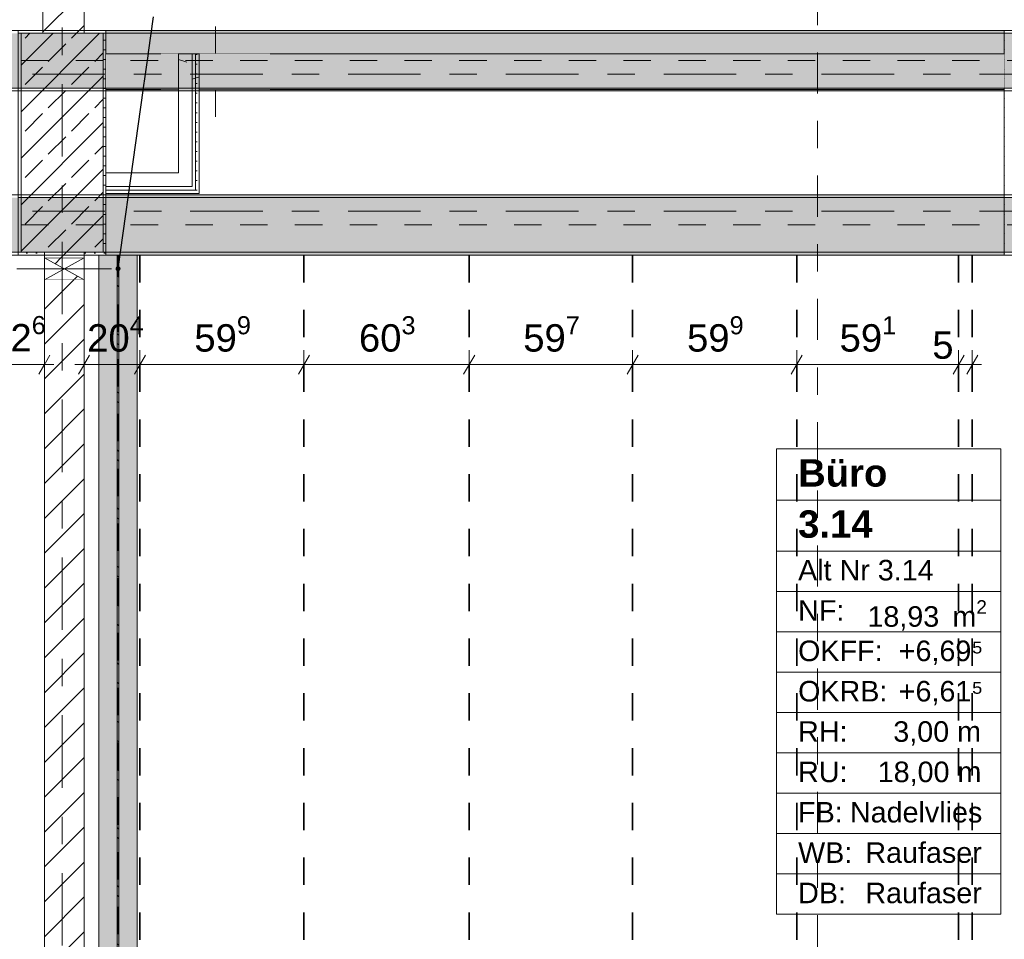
# Model space of a CAD drawing. Header units: metres. Extents: x -3.6 to 84.5, y -11 to 16.8.
# Tile 39 of 124: x 7.6 to 11.2, y 2.7 to 6. Entities that reach past the tile are written whole.
import ezdxf

# ---------------------------------------------------------------- set-up
doc = ezdxf.new("R2010")
doc.units = ezdxf.units.M
doc.header["$MEASUREMENT"] = 0
for name, pattern in [('Achse', [0.2, 0.1, -0.05, 0, -0.05]), ('Schnittlinie', [0.3, 0.15, -0.075, 0, -0.075]), ('Strichlinie doppelt', [0.546806, 0.264583, -0.105833, 0.070556, -0.105833]), ('Strichlinie eng', [0.115, 0.075, -0.04]), ('Wipeout_Contour', [1, 0, -1])]:
    doc.linetypes.add(name, pattern=pattern)
for name, color, linetype in [('155 - Bemaßung_ Beschriftung.Ausbau - Deckenelemente', 7, 'Continuous'), ('201a - Marker.Schnitt - optisch Grundriss', 7, 'Continuous'), ('401 - Zone.Raum_ Raumbegrenzung_ Whg.', 7, 'Continuous'), ('451 - Universal.Achsen Raster', 7, 'Continuous'), ('605 - Struktur.Wand Innen', 7, 'Continuous'), ('607 - Struktur.Stütze', 7, 'Continuous'), ('608 - Struktur.Träger', 7, 'Continuous'), ('612 - Struktur.Stahlbau', 7, 'Continuous'), ('Abbruch_605 - Struktur.Wand Innen', 7, 'Continuous'), ('Neubau_605 - Struktur.Wand Innen', 7, 'Continuous'), ('Neubau_612 - Struktur.Stahlbau', 7, 'Continuous')]:
    doc.layers.add(name, color=color, linetype=linetype)
doc.styles.add('ERSTELLTER_STIL_1', font='txt')
doc.styles.add('ERSTELLTER_STIL_2', font='txt')
doc.linetypes.add('Abbruch 1', pattern='A,0,[1,2022.0244.A_L5A-PL04.09_iA_Deckenelemente 2.OG1.Shx,S=0.001984,R=0,X=0,Y=0],-0.25,0', length=0.25)
doc.dimstyles.new('ERSTELLTER_STIL__1', dxfattribs={"dimtxt": 0.1, "dimasz": 0.0532, "dimexe": 0.18, "dimexo": 0.0625, "dimgap": 0, "dimtad": 1, "dimtih": 1, "dimtoh": 1, "dimzin": 0, "dimdsep": 46, "dimtxsty": 'ERSTELLTER_STIL_2', "dimblk": 'ARROWHEAD_2', "dimblk1": 'ARROWHEAD_2', "dimblk2": 'ARROWHEAD_2', "dimcen": 0.09, "dimse1": 1, "dimse2": 1, "dimclrd": 7, "dimclre": 7, "dimclrt": 7, "dimazin": 0, "dimtfac": 1, "dimtdec": 4, "dimtmove": 0, "dimatfit": 3, "dimfxl": 1, "dimtolj": 1, "dimtzin": 0, "dimarcsym": 0})
doc.dimstyles.new('ERSTELLTER_STIL__2', dxfattribs={"dimtxt": 0.1, "dimasz": 0.0532, "dimexe": 0.18, "dimexo": 0.0625, "dimgap": 0, "dimtad": 1, "dimtih": 1, "dimtoh": 1, "dimzin": 0, "dimdsep": 46, "dimtxsty": 'ERSTELLTER_STIL_2', "dimblk": 'ARROWHEAD_2', "dimblk1": 'ARROWHEAD_2', "dimblk2": 'ARROWHEAD_2', "dimcen": 0.09, "dimse1": 1, "dimse2": 1, "dimclrd": 7, "dimclre": 7, "dimclrt": 7, "dimazin": 0, "dimtfac": 1, "dimtdec": 4, "dimtmove": 2, "dimatfit": 3, "dimfxl": 1, "dimtolj": 1, "dimtzin": 0, "dimarcsym": 0})
doc.dimstyles.new('ERSTELLTER_STIL__7', dxfattribs={"dimtxt": 0.18, "dimasz": 0.03648, "dimexe": 0.18, "dimexo": 0.0625, "dimgap": 0, "dimtad": 0, "dimtih": 1, "dimtoh": 1, "dimdec": 4, "dimzin": 0, "dimdsep": 46, "dimcen": 0.09, "dimadec": 0, "dimazin": 0, "dimtfac": 1, "dimtdec": 4, "dimtmove": 0, "dimatfit": 3, "dimldrblk": 'ARROWHEAD_11', "dimfxl": 1, "dimtolj": 1, "dimtzin": 0, "dimarcsym": 0})
pattern_1 = [(45, (0, 0), (-0.08485281, 0.08485281), []), (45, (-0.04243, 0.04243), (-0.08485281, 0.08485281), [0.09, -0.03])]
pattern_2 = [(45, (0, 0), (-0.01767767, 0.01767767), [0, -0.025])]
pattern_3 = [(45, (0, 0), (-0.0636396, 0.0636396), [])]

# ---------------------------------------------------------------- blocks, each defined once
blk = doc.blocks.new('*D237')
at = {"layer": '155 - Bemaßung_ Beschriftung.Ausbau - Deckenelemente', "color": 7, "linetype": 'Continuous', "lineweight": 5}
for p, q in [((7.4602, 7.085), (7.4198, 7.015)), ((7.44, 6.9975), (7.44, 7.1025)), ((7.6398, 7.015), (7.6802, 7.085)), ((7.66, 6.9975), (7.66, 7.1025)), ((7.44, 7.05), (7.66, 7.05)), ((7.66, 7.05), (7.6942, 7.05))]:
    blk.add_line(p, q, dxfattribs=at)
at = {"layer": '155 - Bemaßung_ Beschriftung.Ausbau - Deckenelemente', "color": 7, "lineweight": 5, "insert": (7.4741, 7.07), "char_height": 0.1, "attachment_point": 7, "style": 'ERSTELLTER_STIL_2'}
blk.add_mtext('\\A1;{\\pql;\\fArial|b0|i0|c0|p38;22}', dxfattribs=at)
blk = doc.blocks.new('ARROWHEAD_2')
at = {"color": 0, "linetype": 'Continuous', "lineweight": 0}
for p, q in [((0, 0), (-1, 0)), ((-0.378, -0.655), (0.378, 0.655))]:
    blk.add_line(p, q, dxfattribs=at)
blk = doc.blocks.new('*D250')
at = {"layer": '155 - Bemaßung_ Beschriftung.Ausbau - Deckenelemente', "color": 7, "linetype": 'Continuous', "lineweight": 5}
for p, q in [((7.4592, 4.825), (7.4188, 4.755)), ((7.439, 4.7375), (7.439, 4.8425)), ((7.6448, 4.755), (7.6852, 4.825)), ((7.665, 4.7375), (7.665, 4.8425)), ((7.439, 4.79), (7.665, 4.79)), ((7.665, 4.79), (7.6992, 4.79))]:
    blk.add_line(p, q, dxfattribs=at)
at = {"layer": '155 - Bemaßung_ Beschriftung.Ausbau - Deckenelemente', "color": 7, "lineweight": 5, "insert": (7.4635, 4.8089), "char_height": 0.1, "attachment_point": 7, "style": 'ERSTELLTER_STIL_2'}
blk.add_mtext('\\A1;{\\pql;\\fArial|b0|i0|c0|p38;22\\fArial|b0|i0|c0|p38;\\A1{\\H.66x;\\S6^  ;}}', dxfattribs=at)
blk = doc.blocks.new('ARROWHEAD_11')
at = {"color": 0, "linetype": 'Continuous', "lineweight": 0}
blk.add_line((0, 0), (-1, 0), dxfattribs=at)
at = {"color": 0, "linetype": 'Continuous', "lineweight": 0, "const_width": 0.25, "flags": 128}
blk.add_lwpolyline([(-0.125, 0, 1), (0.125, 0, 1)], format="xyb", close=True, dxfattribs=at)
blk = doc.blocks.new('*D347')
at = {"layer": '155 - Bemaßung_ Beschriftung.Ausbau - Deckenelemente', "color": 7, "linetype": 'Continuous', "lineweight": 5}
for p, q in [((7.8302, 4.825), (7.7898, 4.755)), ((7.81, 4.7375), (7.81, 4.8425)), ((8.0342, 4.825), (7.9938, 4.755)), ((8.014, 4.7375), (8.014, 4.8425)), ((7.7758, 4.79), (7.81, 4.79)), ((7.81, 4.79), (8.014, 4.79))]:
    blk.add_line(p, q, dxfattribs=at)
at = {"layer": '155 - Bemaßung_ Beschriftung.Ausbau - Deckenelemente', "color": 7, "lineweight": 5, "insert": (7.8214, 4.8083), "char_height": 0.1, "attachment_point": 7, "style": 'ERSTELLTER_STIL_2'}
blk.add_mtext('\\A1;{\\pql;\\fArial|b0|i0|c0|p38;20\\fArial|b0|i0|c0|p38;\\A1{\\H.66x;\\S4^  ;}}', dxfattribs=at)
blk = doc.blocks.new('*D348')
at = {"layer": '155 - Bemaßung_ Beschriftung.Ausbau - Deckenelemente', "color": 7, "linetype": 'Continuous', "lineweight": 5}
for p, q in [((8.0342, 4.825), (7.9938, 4.755)), ((8.014, 4.7375), (8.014, 4.8425)), ((8.6332, 4.825), (8.5928, 4.755)), ((8.613, 4.7375), (8.613, 4.8425)), ((8.014, 4.79), (8.613, 4.79))]:
    blk.add_line(p, q, dxfattribs=at)
at = {"layer": '155 - Bemaßung_ Beschriftung.Ausbau - Deckenelemente', "color": 7, "lineweight": 5, "insert": (8.2126, 4.8083), "char_height": 0.1, "attachment_point": 7, "style": 'ERSTELLTER_STIL_2'}
blk.add_mtext('\\A1;{\\pql;\\fArial|b0|i0|c0|p38;59\\fArial|b0|i0|c0|p38;\\A1{\\H.66x;\\S9^  ;}}', dxfattribs=at)
blk = doc.blocks.new('*D349')
at = {"layer": '155 - Bemaßung_ Beschriftung.Ausbau - Deckenelemente', "color": 7, "linetype": 'Continuous', "lineweight": 5}
for p, q in [((8.6332, 4.825), (8.5928, 4.755)), ((8.613, 4.7375), (8.613, 4.8425)), ((9.2362, 4.825), (9.1958, 4.755)), ((9.216, 4.7375), (9.216, 4.8425)), ((8.613, 4.79), (9.216, 4.79))]:
    blk.add_line(p, q, dxfattribs=at)
at = {"layer": '155 - Bemaßung_ Beschriftung.Ausbau - Deckenelemente', "color": 7, "lineweight": 5, "insert": (8.8136, 4.8083), "char_height": 0.1, "attachment_point": 7, "style": 'ERSTELLTER_STIL_2'}
blk.add_mtext('\\A1;{\\pql;\\fArial|b0|i0|c0|p38;60\\fArial|b0|i0|c0|p38;\\A1{\\H.66x;\\S3^  ;}}', dxfattribs=at)
blk = doc.blocks.new('*D350')
at = {"layer": '155 - Bemaßung_ Beschriftung.Ausbau - Deckenelemente', "color": 7, "linetype": 'Continuous', "lineweight": 5}
for p, q in [((9.2362, 4.825), (9.1958, 4.755)), ((9.216, 4.7375), (9.216, 4.8425)), ((9.8332, 4.825), (9.7928, 4.755)), ((9.813, 4.7375), (9.813, 4.8425)), ((9.216, 4.79), (9.813, 4.79))]:
    blk.add_line(p, q, dxfattribs=at)
at = {"layer": '155 - Bemaßung_ Beschriftung.Ausbau - Deckenelemente', "color": 7, "lineweight": 5, "insert": (9.4136, 4.8083), "char_height": 0.1, "attachment_point": 7, "style": 'ERSTELLTER_STIL_2'}
blk.add_mtext('\\A1;{\\pql;\\fArial|b0|i0|c0|p38;59\\fArial|b0|i0|c0|p38;\\A1{\\H.66x;\\S7^  ;}}', dxfattribs=at)
blk = doc.blocks.new('*D351')
at = {"layer": '155 - Bemaßung_ Beschriftung.Ausbau - Deckenelemente', "color": 7, "linetype": 'Continuous', "lineweight": 5}
for p, q in [((9.8332, 4.825), (9.7928, 4.755)), ((9.813, 4.7375), (9.813, 4.8425)), ((10.4322, 4.825), (10.3918, 4.755)), ((10.412, 4.7375), (10.412, 4.8425)), ((9.813, 4.79), (10.412, 4.79))]:
    blk.add_line(p, q, dxfattribs=at)
at = {"layer": '155 - Bemaßung_ Beschriftung.Ausbau - Deckenelemente', "color": 7, "lineweight": 5, "insert": (10.0116, 4.8083), "char_height": 0.1, "attachment_point": 7, "style": 'ERSTELLTER_STIL_2'}
blk.add_mtext('\\A1;{\\pql;\\fArial|b0|i0|c0|p38;59\\fArial|b0|i0|c0|p38;\\A1{\\H.66x;\\S9^  ;}}', dxfattribs=at)
blk = doc.blocks.new('*D352')
at = {"layer": '155 - Bemaßung_ Beschriftung.Ausbau - Deckenelemente', "color": 7, "linetype": 'Continuous', "lineweight": 5}
for p, q in [((10.4322, 4.825), (10.3918, 4.755)), ((10.412, 4.7375), (10.412, 4.8425)), ((11.0232, 4.825), (10.9828, 4.755)), ((11.003, 4.7375), (11.003, 4.8425)), ((10.412, 4.79), (11.003, 4.79))]:
    blk.add_line(p, q, dxfattribs=at)
at = {"layer": '155 - Bemaßung_ Beschriftung.Ausbau - Deckenelemente', "color": 7, "lineweight": 5, "char_height": 0.1, "attachment_point": 7, "style": 'ERSTELLTER_STIL_2'}
for s, insert in [('\\A1;{\\pql;\\fArial|b0|i0|c0|p38;59\\fArial|b0|i0|c0|p38;\\A1{\\H.66x;\\S1^  ;}}', (10.5686, 4.8083)), ('\\A1;{\\pql;\\fArial|b0|i0|c0|p38;5}', (10.9069, 4.81))]:
    blk.add_mtext(s, dxfattribs=dict(at, insert=insert))
blk = doc.blocks.new('*D353')
at = {"layer": '155 - Bemaßung_ Beschriftung.Ausbau - Deckenelemente', "color": 7, "linetype": 'Continuous', "lineweight": 5}
for p, q in [((11.0232, 4.825), (10.9828, 4.755)), ((11.003, 4.7375), (11.003, 4.8425)), ((11.0328, 4.755), (11.0732, 4.825)), ((11.053, 4.7375), (11.053, 4.8425)), ((11.003, 4.79), (11.053, 4.79)), ((11.053, 4.79), (11.0872, 4.79))]:
    blk.add_line(p, q, dxfattribs=at)

msp = doc.modelspace()

# ---------------------------------------------------------------- hatches: boundary and pattern name
at = {"layer": '607 - Struktur.Stütze', "linetype": 'Continuous', "lineweight": 0, "true_color": 0x000000}
h = msp.add_hatch(dxfattribs=at)
h.set_pattern_fill('Gips_0001', color=18, style=0, pattern_type=2)
h.set_pattern_definition(pattern_2)
h.paths.add_polyline_path([(7.57, 6.01), (7.57, 5.19), (7.665, 5.19), (7.665, 5.2), (7.58, 5.2), (7.58, 6), (7.66, 6), (7.66, 6.01)])
h = msp.add_hatch(dxfattribs=at)
h.set_pattern_fill('Gips_0001', color=18, style=0, pattern_type=2)
h.set_pattern_definition(pattern_2)
h.paths.add_polyline_path([(7.81, 6), (7.88, 6), (7.88, 5.2), (7.81, 5.2), (7.81, 5.19), (7.89, 5.19), (7.89, 6.01), (7.81, 6.01)])
h = msp.add_hatch(dxfattribs=at)
h.set_pattern_fill('Gips_0001', color=18, style=0, pattern_type=2)
h.set_pattern_definition(pattern_2)
h.paths.add_polyline_path([(11.17, 6.01), (11.17, 5.19), (11.27, 5.19), (11.27, 5.2), (11.18, 5.2), (11.18, 6), (11.315, 6), (11.315, 6.01)])
h = msp.add_hatch(dxfattribs=at)
h.set_pattern_fill('Beton__Stahlbeton_0001', color=18, style=0, pattern_type=2)
h.set_pattern_definition(pattern_1)
h.paths.add_polyline_path([(7.58, 5.2), (7.88, 5.2), (7.88, 6), (7.58, 6)])
at = {"layer": '608 - Struktur.Träger', "linetype": 'Continuous', "lineweight": 0, "true_color": 0x000000}
h = msp.add_hatch(dxfattribs=at)
h.set_pattern_fill('Gips_0001', color=18, style=0, pattern_type=2)
h.set_pattern_definition(pattern_2)
h.paths.add_polyline_path([(7.89, 6.01), (7.89, 6), (11.17, 6), (11.17, 6.01)])
h = msp.add_hatch(dxfattribs=at)
h.set_pattern_fill('Gips_0001', color=18, style=0, pattern_type=2)
h.set_pattern_definition(pattern_2)
h.paths.add_polyline_path([(7.89, 5.41), (7.89, 5.4), (11.17, 5.4), (11.17, 5.41)])
h = msp.add_hatch(dxfattribs=at)
h.set_pattern_fill('Gips_0001', color=18, style=0, pattern_type=2)
h.set_pattern_definition(pattern_2)
h.paths.add_polyline_path([(7.89, 5.19), (11.17, 5.19), (11.17, 5.2), (7.89, 5.2)])
at = {"layer": '612 - Struktur.Stahlbau', "linetype": 'Continuous', "lineweight": 0, "true_color": 0x30307f}
msp.add_hatch(color=177, dxfattribs=at).paths.add_polyline_path([(7.864, 5.19), (8.004, 5.19), (8.004, 0.71), (7.864, 0.71)])
at = {"layer": 'Abbruch_605 - Struktur.Wand Innen', "linetype": 'Continuous', "lineweight": 0, "true_color": 0x000000}
h = msp.add_hatch(dxfattribs=at)
h.set_pattern_fill('Gips_0001', color=18, style=0, pattern_type=2)
h.set_pattern_definition(pattern_2)
h.paths.add_polyline_path([(8.205, 5.44), (7.89, 5.44), (7.89, 5.4275), (8.205, 5.4275)])
h = msp.add_hatch(dxfattribs=at)
h.set_pattern_fill('Gips_0001', color=18, style=0, pattern_type=2)
h.set_pattern_definition(pattern_2)
h.paths.add_polyline_path([(8.205, 5.44), (8.2175, 5.4275), (8.2175, 5.44)])
h = msp.add_hatch(dxfattribs=at)
h.set_pattern_fill('Gips_0001', color=18, style=0, pattern_type=2)
h.set_pattern_definition(pattern_2)
h.paths.add_polyline_path([(8.205, 5.4275), (8.2175, 5.4275), (8.205, 5.44)])
h = msp.add_hatch(dxfattribs=at)
h.set_pattern_fill('Gips_0001', color=18, style=0, pattern_type=2)
h.set_pattern_definition(pattern_2)
h.paths.add_polyline_path([(8.2175, 5.4275), (7.89, 5.4275), (7.89, 5.415), (8.2175, 5.415)])
h = msp.add_hatch(dxfattribs=at)
h.set_pattern_fill('Gips_0001', color=18, style=0, pattern_type=2)
h.set_pattern_definition(pattern_2)
h.paths.add_polyline_path([(8.2175, 5.4275), (8.23, 5.415), (8.23, 5.4275)])
h = msp.add_hatch(dxfattribs=at)
h.set_pattern_fill('Gips_0001', color=18, style=0, pattern_type=2)
h.set_pattern_definition(pattern_2)
h.paths.add_polyline_path([(8.2175, 5.415), (8.23, 5.415), (8.2175, 5.4275)])
h = msp.add_hatch(dxfattribs=at)
h.set_pattern_fill('MW_Ziegel_0001', color=18, style=0, pattern_type=2)
h.set_pattern_definition(pattern_3)
h.paths.add_polyline_path([(7.665, 5.18), (7.7375, 5.14), (7.81, 5.18)])
h = msp.add_hatch(dxfattribs=at)
h.set_pattern_fill('MW_Ziegel_0001', color=18, style=0, pattern_type=2)
h.set_pattern_definition(pattern_3)
h.paths.add_polyline_path([(7.665, 5.1), (7.81, 5.1), (7.7375, 5.14)])
at = {"layer": 'Neubau_605 - Struktur.Wand Innen', "linetype": 'Continuous', "lineweight": 0, "true_color": 0x000000}
for points in [[(8.49, 5.925), (8.09, 5.925), (8.29, 5.86)], [(8.09, 5.795), (8.49, 5.795), (8.29, 5.86)]]:
    msp.add_hatch(color=18, dxfattribs=at).paths.add_polyline_path(points)
at = {"layer": 'Neubau_612 - Struktur.Stahlbau', "linetype": 'Continuous', "lineweight": 0, "true_color": 0x000000}
h = msp.add_hatch(dxfattribs=at)
h.set_pattern_fill('Metall__Stahl_0001', color=18, style=0, pattern_type=2)
h.set_pattern_definition([(135, (0, 0), (0.053033, 0.053033), []), (135, (-0.01768, -0.01768), (0.053033, 0.053033), [])])
h.paths.add_polyline_path([(7.9367, 0.71), (7.9367, 5.19), (7.9312, 5.19), (7.9312, 0.71)])

# ---------------------------------------------------------------- linework, layer by layer
at = {"layer": '155 - Bemaßung_ Beschriftung.Ausbau - Deckenelemente', "color": 7, "linetype": 'Achse', "lineweight": 35}
for p, q in [((8.014, 5.19), (8.014, 0.71)), ((8.613, 5.19), (8.613, 0.71)), ((9.216, 5.19), (9.216, 0.71)), ((9.813, 5.19), (9.813, 0.71)), ((10.412, 5.19), (10.412, 0.71)), ((11.003, 5.19), (11.003, 0.71)), ((11.053, 5.19), (11.053, 0.71))]:
    msp.add_line(p, q, dxfattribs=at)
at = {"layer": '401 - Zone.Raum_ Raumbegrenzung_ Whg.', "color": 7, "linetype": 'Continuous', "lineweight": 9}
for p, q in [((11.1574, 4.4821), (10.3385, 4.4821)), ((10.3385, 4.4821), (10.3385, 2.783)), ((10.3385, 4.4821), (11.1574, 4.4821)), ((10.3385, 4.2955), (10.3385, 4.4821)), ((11.1574, 2.783), (11.1574, 4.4821)), ((11.1574, 4.4821), (11.1574, 4.2955)), ((11.1574, 4.2955), (10.3385, 4.2955)), ((10.3385, 4.2955), (11.1574, 4.2955)), ((10.3385, 4.1089), (10.3385, 4.2955)), ((11.1574, 4.2955), (11.1574, 4.1089)), ((11.1574, 4.1089), (10.3385, 4.1089)), ((10.3385, 4.1089), (11.1574, 4.1089)), ((10.3385, 3.9615), (10.3385, 4.1089)), ((11.1574, 4.1089), (11.1574, 3.9615)), ((11.1574, 3.9615), (10.3385, 3.9615)), ((10.3385, 3.9615), (11.1574, 3.9615)), ((10.3385, 3.8142), (10.3385, 3.9615)), ((11.1574, 3.9615), (11.1574, 3.8142)), ((11.1574, 3.8142), (10.3385, 3.8142)), ((10.3385, 3.8142), (11.1574, 3.8142)), ((10.3385, 3.6669), (10.3385, 3.8142)), ((11.1574, 3.8142), (11.1574, 3.6669)), ((11.1574, 3.6669), (10.3385, 3.6669)), ((10.3385, 3.6669), (11.1574, 3.6669)), ((10.3385, 3.5196), (10.3385, 3.6669)), ((11.1574, 3.6669), (11.1574, 3.5196)), ((11.1574, 3.5196), (10.3385, 3.5196)), ((10.3385, 3.5196), (11.1574, 3.5196)), ((10.3385, 3.3723), (10.3385, 3.5196)), ((11.1574, 3.5196), (11.1574, 3.3723)), ((11.1574, 3.3723), (10.3385, 3.3723)), ((10.3385, 3.3723), (11.1574, 3.3723)), ((10.3385, 3.2249), (10.3385, 3.3723)), ((11.1574, 3.3723), (11.1574, 3.2249)), ((11.1574, 3.2249), (10.3385, 3.2249)), ((10.3385, 3.2249), (11.1574, 3.2249)), ((10.3385, 3.0776), (10.3385, 3.2249)), ((11.1574, 3.2249), (11.1574, 3.0776)), ((11.1574, 3.0776), (10.3385, 3.0776)), ((10.3385, 3.0776), (11.1574, 3.0776)), ((10.3385, 2.9303), (10.3385, 3.0776)), ((11.1574, 3.0776), (11.1574, 2.9303)), ((11.1574, 2.9303), (10.3385, 2.9303)), ((10.3385, 2.9303), (11.1574, 2.9303)), ((10.3385, 2.783), (10.3385, 2.9303)), ((11.1574, 2.9303), (11.1574, 2.783)), ((10.3385, 2.783), (11.1574, 2.783)), ((11.1574, 2.783), (10.3385, 2.783))]:
    msp.add_line(p, q, dxfattribs=at)
at = {"layer": '451 - Universal.Achsen Raster', "color": 160, "linetype": 'Strichlinie doppelt', "lineweight": 9, "true_color": 0x3232ff}
msp.add_line((64.935, 5.35), (-3.175, 5.35), dxfattribs=at)
at = {"layer": '605 - Struktur.Wand Innen', "color": 7, "linetype": 'Continuous', "lineweight": 13, "flags": 128}
for points in [[(8.155, 5.925), (8.09, 5.925)], [(8.49, 5.925), (8.23, 5.925)], [(8.09, 5.795), (8.155, 5.795)], [(8.23, 5.795), (8.49, 5.795)]]:
    msp.add_lwpolyline(points, dxfattribs=at)
at = {"layer": '607 - Struktur.Stütze', "color": 7, "linetype": 'Continuous', "lineweight": 5, "flags": 128}
for points in [[(7.66, 6.01), (7.57, 6.01), (7.57, 5.19), (7.665, 5.19)], [(7.81, 5.19), (7.89, 5.19), (7.89, 6.01), (7.81, 6.01)], [(11.315, 6.01), (11.17, 6.01), (11.17, 5.19), (11.27, 5.19)]]:
    msp.add_lwpolyline(points, dxfattribs=at)
at = {"layer": '607 - Struktur.Stütze', "color": 7, "linetype": 'Continuous', "lineweight": 13, "flags": 128}
msp.add_lwpolyline([(7.58, 5.2), (7.88, 5.2), (7.88, 6), (7.58, 6)], close=True, dxfattribs=at)
at = {"layer": '608 - Struktur.Träger', "color": 7, "linetype": 'Continuous', "lineweight": 5}
for p, q in [((7.89, 6.01), (7.89, 6)), ((11.17, 6.01), (7.89, 6.01)), ((11.17, 6.01), (11.17, 6)), ((7.89, 5.41), (7.89, 5.4)), ((11.17, 5.41), (7.89, 5.41)), ((11.17, 5.41), (11.17, 5.4)), ((7.89, 5.2), (7.89, 5.19)), ((11.17, 5.19), (7.89, 5.19)), ((11.17, 5.2), (11.17, 5.19))]:
    msp.add_line(p, q, dxfattribs=at)
at = {"layer": '608 - Struktur.Träger', "color": 7, "linetype": 'Continuous', "lineweight": 13}
for p, q in [((11.17, 6), (7.89, 6)), ((11.49, 6), (11.17, 6)), ((0.38, 5.41), (14.5051, 5.41)), ((7.89, 5.4), (7.57, 5.4)), ((11.17, 5.4), (7.89, 5.4)), ((11.49, 5.4), (11.17, 5.4))]:
    msp.add_line(p, q, dxfattribs=at)
at = {"layer": '608 - Struktur.Träger', "color": 7, "linetype": 'Achse', "lineweight": 9}
msp.add_line((0.38, 5.3), (14.5051, 5.3), dxfattribs=at)
at = {"layer": 'Abbruch_605 - Struktur.Wand Innen', "color": 160, "linetype": 'Abbruch 1', "lineweight": 5, "true_color": 0x3232ff}
for p, q in [((8.29, 6.025), (8.29, 5.695)), ((7.565, 5.14), (7.91, 5.14)), ((7.565, 5.14), (7.91, 5.14))]:
    msp.add_line(p, q, dxfattribs=at)
at = {"layer": 'Abbruch_605 - Struktur.Wand Innen', "color": 7, "linetype": 'Abbruch 1', "lineweight": 13}
for p, q in [((8.09, 5.925), (8.09, 5.795)), ((8.49, 5.795), (8.49, 5.925))]:
    msp.add_line(p, q, dxfattribs=at)
at = {"layer": 'Abbruch_605 - Struktur.Wand Innen', "color": 7, "linetype": 'Abbruch 1', "lineweight": 5}
for p, q in [((8.205, 5.795), (8.205, 5.925)), ((8.205, 5.49), (8.205, 5.795)), ((8.205, 5.44), (8.205, 5.49)), ((8.205, 5.44), (8.205, 5.49)), ((7.89, 5.44), (8.155, 5.44)), ((8.155, 5.44), (8.205, 5.44)), ((8.2175, 5.4275), (8.2175, 5.44)), ((7.89, 5.4275), (8.205, 5.4275)), ((8.205, 5.4275), (8.2175, 5.4275))]:
    msp.add_line(p, q, dxfattribs=at)
at = {"layer": 'Abbruch_605 - Struktur.Wand Innen', "color": 7, "linetype": 'Abbruch 1', "lineweight": 18}
for p, q in [((7.81, 5.18), (7.665, 5.18)), ((7.665, 5.1), (7.81, 5.1))]:
    msp.add_line(p, q, dxfattribs=at)
at = {"layer": 'Abbruch_605 - Struktur.Wand Innen', "color": 7, "linetype": 'Abbruch 1', "lineweight": 5, "flags": 128}
for points in [[(8.155, 5.49), (7.89, 5.49)], [(7.89, 5.415), (8.23, 5.415)], [(8.23, 5.415), (8.23, 5.4275)]]:
    msp.add_lwpolyline(points, dxfattribs=at)
at = {"layer": 'Abbruch_605 - Struktur.Wand Innen', "color": 7, "linetype": 'Abbruch 1', "lineweight": 18, "flags": 128}
for points in [[(7.665, 5.18), (7.665, 5.1)], [(7.81, 5.1), (7.81, 5.18)]]:
    msp.add_lwpolyline(points, dxfattribs=at)
at = {"layer": 'Neubau_605 - Struktur.Wand Innen', "color": 1, "linetype": 'Strichlinie eng', "lineweight": 9}
for p, q in [((8.09, 5.925), (8.49, 5.795)), ((8.49, 5.925), (8.09, 5.795))]:
    msp.add_line(p, q, dxfattribs=at)
at = {"layer": 'Neubau_605 - Struktur.Wand Innen', "color": 1, "linetype": 'Continuous', "lineweight": 9}
for p, q in [((7.665, 5.1), (7.81, 5.18)), ((7.665, 5.18), (7.81, 5.1))]:
    msp.add_line(p, q, dxfattribs=at)
at = {"layer": 'Neubau_612 - Struktur.Stahlbau', "color": 1, "linetype": 'Continuous', "lineweight": 13}
for p, q in [((7.864, 0.71), (7.864, 5.19)), ((8.004, 5.19), (7.864, 5.19)), ((8.004, 0.71), (8.004, 5.19))]:
    msp.add_line(p, q, dxfattribs=at)
at = {"layer": 'Neubau_612 - Struktur.Stahlbau', "color": 1, "linetype": 'Continuous', "lineweight": 9}
for p, q in [((7.9367, 5.19), (7.9312, 5.19)), ((7.9312, 5.19), (7.9312, 0.71)), ((7.9367, 5.19), (7.9367, 0.71))]:
    msp.add_line(p, q, dxfattribs=at)
at = {"layer": 'Neubau_612 - Struktur.Stahlbau', "color": 1, "linetype": 'Achse', "lineweight": 9}
msp.add_line((7.934, 0.71), (7.934, 5.19), dxfattribs=at)

# ---------------------------------------------------------------- texts
at = {"layer": '401 - Zone.Raum_ Raumbegrenzung_ Whg.', "color": 7, "lineweight": 9, "attachment_point": 1}
for s, insert, char_height, style in [('\\A1;{\\pqj;\\pt0;\\fArial|b1|i0|c0|p38;}', (11.0788, 4.4673), 0.1, 'ERSTELLTER_STIL_1'), ('\\A1;{\\pqj;\\pt0;\\fArial|b1|i0|c0|p38;Büro}', (10.4171, 4.4445), 0.1, 'ERSTELLTER_STIL_1'), ('\\A1;{\\pqj;\\pt0;\\fArial|b1|i0|c0|p38;}', (11.0788, 4.2807), 0.1, 'ERSTELLTER_STIL_1'), ('\\A1;{\\pql;\\pt0;\\fArial|b1|i0|c0|p38;3.14}', (10.4171, 4.2579), 0.1, 'ERSTELLTER_STIL_1'), ('\\A1;{\\pqj;\\pt0;\\fArial|b0|i0|c0|p38;Alt Nr 3.14}', (10.4171, 4.077), 0.075, 'ERSTELLTER_STIL_2'), ('\\A1;{\\pqj;\\pt0;\\fArial|b0|i0|c0|p38;}', (11.0788, 4.0941), 0.075, 'ERSTELLTER_STIL_2'), ('\\A1;{\\pqj;\\pt0;\\fArial|b0|i0|c0|p38;NF: }', (10.4171, 3.9297), 0.075, 'ERSTELLTER_STIL_2'), ('\\A1;{\\pql;\\pt0,0.05;\\fArial|b0|i0|c0|p38;18,93\\fArial|b0|i0|c0|p38;\\A1{\\H.66x;\\S^  ;}\\fArial|b0|i0|c0|p38; m\\fArial|b0|i0|c0|p38;\\A1{\\H.66x;\\S2^  ;}}', (10.6702, 3.9297), 0.075, 'ERSTELLTER_STIL_2'), ('\\A1;{\\pqj;\\pt0;\\fArial|b0|i0|c0|p38;OKFF: }', (10.4171, 3.7823), 0.075, 'ERSTELLTER_STIL_2'), ('\\A1;{\\pqj;\\pt0;\\fArial|b0|i0|c0|p38;+6,69⁵}', (10.7846, 3.7823), 0.075, 'ERSTELLTER_STIL_2'), ('\\A1;{\\pqj;\\pt0;\\fArial|b0|i0|c0|p38;OKRB: }', (10.4171, 3.635), 0.075, 'ERSTELLTER_STIL_2'), ('\\A1;{\\pqj;\\pt0;\\fArial|b0|i0|c0|p38;+6,61⁵}', (10.7846, 3.635), 0.075, 'ERSTELLTER_STIL_2'), ('\\A1;{\\pqj;\\pt0;\\fArial|b0|i0|c0|p38;RH: }', (10.4171, 3.4877), 0.075, 'ERSTELLTER_STIL_2'), ('\\A1;{\\pqj;\\pt0;\\fArial|b0|i0|c0|p38;3,00 m}', (10.7647, 3.4877), 0.075, 'ERSTELLTER_STIL_2'), ('\\A1;{\\pqj;\\pt0;\\fArial|b0|i0|c0|p38;RU: }', (10.4171, 3.3404), 0.075, 'ERSTELLTER_STIL_2'), ('\\A1;{\\pqj;\\pt0;\\fArial|b0|i0|c0|p38;18,00 m}', (10.7078, 3.3404), 0.075, 'ERSTELLTER_STIL_2'), ('\\A1;{\\pqj;\\pt0;\\fArial|b0|i0|c0|p38;FB: }', (10.4171, 3.1931), 0.075, 'ERSTELLTER_STIL_2'), ('\\A1;{\\pqj;\\pt0;\\fArial|b0|i0|c0|p38;Nadelvlies}', (10.6063, 3.1931), 0.075, 'ERSTELLTER_STIL_2'), ('\\A1;{\\pqj;\\pt0;\\fArial|b0|i0|c0|p38;WB: }', (10.4171, 3.0457), 0.075, 'ERSTELLTER_STIL_2'), ('\\A1;{\\pqj;\\pt0;\\fArial|b0|i0|c0|p38;Raufaser}', (10.6626, 3.0457), 0.075, 'ERSTELLTER_STIL_2'), ('\\A1;{\\pqj;\\pt0;\\fArial|b0|i0|c0|p38;DB: }', (10.4171, 2.8984), 0.075, 'ERSTELLTER_STIL_2'), ('\\A1;{\\pqj;\\pt0;\\fArial|b0|i0|c0|p38;Raufaser}', (10.6626, 2.8984), 0.075, 'ERSTELLTER_STIL_2')]:
    msp.add_mtext(s, dxfattribs=dict(at, insert=insert, char_height=char_height, style=style))

# ---------------------------------------------------------------- dimensions: what is measured, and where the dimension line sits
at = {"layer": '155 - Bemaßung_ Beschriftung.Ausbau - Deckenelemente', "color": 7, "linetype": 'Continuous', "lineweight": 5}
for base, p1, p2, picture, middle in [((8.613, 4.79), (8.014, 5.19), (8.613, 5.19), '*D348', (8.4239, 4.86)), ((9.216, 4.79), (8.613, 5.19), (9.216, 5.19), '*D349', (9.0249, 4.86)), ((9.813, 4.79), (9.216, 5.19), (9.813, 5.19), '*D350', (9.6249, 4.86)), ((10.412, 4.79), (9.813, 5.19), (10.412, 5.19), '*D351', (10.2229, 4.86)), ((11.003, 4.79), (10.412, 5.19), (11.003, 5.19), '*D352', (10.7799, 4.86)), ((11.053, 4.79), (11.003, 5.19), (11.053, 5.19), '*D353', (10.945, 4.86))]:
    dim = msp.add_linear_dim(base=base, p1=p1, p2=p2, dimstyle='ERSTELLTER_STIL__1', dxfattribs=at)
    dim.commit()
    dim.dimension.update_dxf_attribs({"geometry": picture, "text_midpoint": middle, "dimtype": 160})

# ---------------------------------------------------------------- next in the draw order: wipeouts: each hides what was drawn before it
at = {"color": 254, "linetype": 'Wipeout_Contour', "lineweight": 0, "ltscale": 39.804321}
msp.add_wipeout([(7.66, 6), (7.81, 6), (7.81, 6.5), (7.66, 6.5)], dxfattribs=at).dxf.layer = '605 - Struktur.Wand Innen'
at = {"color": 254, "linetype": 'Wipeout_Contour', "lineweight": 0, "ltscale": 39.772306}
msp.add_wipeout([(7.89, 5.795), (8.155, 5.795), (8.155, 5.925), (7.89, 5.925)], dxfattribs=at).dxf.layer = '605 - Struktur.Wand Innen'
at = {"color": 254, "linetype": 'Wipeout_Contour', "lineweight": 0, "ltscale": 45.358221}
msp.add_wipeout([(11.17, 5.925), (8.23, 5.925), (8.23, 5.795), (11.17, 5.795)], dxfattribs=at).dxf.layer = '605 - Struktur.Wand Innen'
at = {"color": 254, "linetype": 'Wipeout_Contour', "lineweight": 0, "ltscale": 37.313438}
msp.add_wipeout([(7.81, 5.2), (7.665, 5.2), (7.665, 5.18), (7.81, 5.18)], dxfattribs=at).dxf.layer = '605 - Struktur.Wand Innen'
at = {"color": 254, "linetype": 'Wipeout_Contour', "lineweight": 0, "ltscale": 33.968011}
msp.add_wipeout([(7.81, 5.1), (7.665, 5.1), (7.665, 0.7), (7.81, 0.7)], dxfattribs=at).dxf.layer = '605 - Struktur.Wand Innen'

# ---------------------------------------------------------------- next in the draw order: hatches: boundary and pattern name
at = {"layer": '605 - Struktur.Wand Innen', "linetype": 'Continuous', "lineweight": 0, "true_color": 0x000000}
h = msp.add_hatch(dxfattribs=at)
h.set_pattern_fill('MW_Ziegel_0001', color=18, style=0, pattern_type=2)
h.set_pattern_definition(pattern_3)
h.paths.add_polyline_path([(7.66, 6), (7.81, 6), (7.81, 6.5), (7.66, 6.5)])
h = msp.add_hatch(dxfattribs=at)
h.set_pattern_fill('MW_Ziegel_0001', color=18, style=0, pattern_type=2)
h.set_pattern_definition(pattern_3)
h.paths.add_polyline_path([(7.81, 5.2), (7.665, 5.2), (7.665, 5.18), (7.81, 5.18)])
h = msp.add_hatch(dxfattribs=at)
h.set_pattern_fill('MW_Ziegel_0001', color=18, style=0, pattern_type=2)
h.set_pattern_definition(pattern_3)
h.paths.add_polyline_path([(7.81, 5.1), (7.665, 5.1), (7.665, 0.7), (7.81, 0.7)])
at = {"layer": '608 - Struktur.Träger', "linetype": 'Continuous', "lineweight": 0, "true_color": 0x000000}
h = msp.add_hatch(dxfattribs=at)
h.set_pattern_fill('Beton__Stahlbeton_0001', color=18, style=0, pattern_type=2)
h.set_pattern_definition(pattern_1)
h.paths.add_polyline_path([(0.69, 6), (0.38, 6), (0.38, 5.8), (0.69, 5.8), (7.57, 5.8), (7.89, 5.8), (11.17, 5.8), (11.49, 5.8), (18.37, 5.8), (18.69, 5.8), (22.06, 5.8), (22.19, 5.8), (25.57, 5.8), (25.89, 5.8), (32.77, 5.8), (33.09, 5.8), (36.465, 5.8), (36.605, 5.8), (39.97, 5.8), (40.29, 5.8), (47.17, 5.8), (47.49, 5.8), (50.85, 5.8), (51.02, 5.8), (54.37, 5.8), (54.69, 5.8), (58.07, 5.8), (58.205, 5.8), (61.57, 5.8), (61.88, 5.8), (61.88, 6), (61.57, 6), (54.69, 6), (54.37, 6), (50.9625, 6), (50.8975, 6), (47.49, 6), (47.17, 6), (40.29, 6), (39.97, 6), (33.09, 6), (25.57, 6), (18.69, 6), (18.37, 6), (14.945, 6), (14.88, 6), (11.49, 6), (11.17, 6), (7.89, 6), (7.57, 6)])
h = msp.add_hatch(dxfattribs=at)
h.set_pattern_fill('Gips_0001', color=18, style=0, pattern_type=2)
h.set_pattern_definition(pattern_2)
h.paths.add_polyline_path([(7.89, 5.8), (7.89, 5.79), (11.17, 5.79), (11.17, 5.8)])
h = msp.add_hatch(dxfattribs=at)
h.set_pattern_fill('Beton__Stahlbeton_0001', color=18, style=0, pattern_type=2)
h.set_pattern_definition(pattern_1)
h.paths.add_polyline_path([(0.69, 5.4), (0.38, 5.4), (0.38, 5.2), (0.69, 5.2), (7.57, 5.2), (7.89, 5.2), (11.17, 5.2), (11.49, 5.2), (14.5051, 5.2), (14.5051, 5.4), (11.49, 5.4), (11.17, 5.4), (7.89, 5.4), (7.57, 5.4)])
at = {"layer": 'Abbruch_605 - Struktur.Wand Innen', "linetype": 'Continuous', "lineweight": 0, "true_color": 0x000000}
h = msp.add_hatch(dxfattribs=at)
h.set_pattern_fill('Gips_0001', color=18, style=0, pattern_type=2)
h.set_pattern_definition(pattern_2)
h.paths.add_polyline_path([(8.2175, 5.925), (8.205, 5.925), (8.205, 5.795), (8.2175, 5.795)])
h = msp.add_hatch(dxfattribs=at)
h.set_pattern_fill('Gips_0001', color=18, style=0, pattern_type=2)
h.set_pattern_definition(pattern_2)
h.paths.add_polyline_path([(8.23, 5.925), (8.2175, 5.925), (8.2175, 5.795), (8.23, 5.795)])
h = msp.add_hatch(dxfattribs=at)
h.set_pattern_fill('Gips_0001', color=18, style=0, pattern_type=2)
h.set_pattern_definition(pattern_2)
h.paths.add_polyline_path([(8.2175, 5.44), (8.2175, 5.795), (8.205, 5.795), (8.205, 5.44)])
h = msp.add_hatch(dxfattribs=at)
h.set_pattern_fill('Gips_0001', color=18, style=0, pattern_type=2)
h.set_pattern_definition(pattern_2)
h.paths.add_polyline_path([(8.23, 5.4275), (8.23, 5.795), (8.2175, 5.795), (8.2175, 5.4275)])

# ---------------------------------------------------------------- next in the draw order: linework, layer by layer
at = {"layer": '201a - Marker.Schnitt - optisch Grundriss', "color": 7, "linetype": 'Schnittlinie', "lineweight": 13}
msp.add_line((10.488, 14.48), (10.488, -0.78), dxfattribs=at)
at = {"layer": '451 - Universal.Achsen Raster', "color": 160, "linetype": 'Strichlinie doppelt', "lineweight": 9, "true_color": 0x3232ff}
for p, q in [((7.73, -10.585), (7.73, 16.355)), ((64.935, 5.85), (-3.175, 5.85))]:
    msp.add_line(p, q, dxfattribs=at)
at = {"layer": '605 - Struktur.Wand Innen', "color": 7, "linetype": 'Continuous', "lineweight": 13}
for p, q in [((8.205, 5.925), (8.155, 5.925)), ((8.2175, 5.925), (8.205, 5.925)), ((8.23, 5.925), (8.2175, 5.925))]:
    msp.add_line(p, q, dxfattribs=at)
at = {"layer": '605 - Struktur.Wand Innen', "color": 7, "linetype": 'Continuous', "lineweight": 18, "flags": 128}
for points in [[(7.66, 6.5), (7.66, 6)], [(7.81, 6), (7.81, 6.5)], [(7.665, 5.2), (7.665, 5.18)], [(7.81, 5.18), (7.81, 5.2)], [(7.665, 5.1), (7.665, 0.7)], [(7.81, 0.7), (7.81, 5.1)]]:
    msp.add_lwpolyline(points, dxfattribs=at)
at = {"layer": '605 - Struktur.Wand Innen', "color": 7, "linetype": 'Continuous', "lineweight": 13, "flags": 128}
for points in [[(8.09, 5.925), (7.89, 5.925)], [(11.17, 5.925), (8.49, 5.925)], [(7.89, 5.795), (8.09, 5.795)], [(8.49, 5.795), (11.17, 5.795)]]:
    msp.add_lwpolyline(points, dxfattribs=at)
at = {"layer": '608 - Struktur.Träger', "color": 7, "linetype": 'Continuous', "lineweight": 13}
for p, q in [((0.38, 6.01), (61.88, 6.01)), ((7.89, 6), (7.57, 6)), ((0.38, 5.79), (61.88, 5.79)), ((0.38, 5.19), (14.5051, 5.19))]:
    msp.add_line(p, q, dxfattribs=at)
at = {"layer": '608 - Struktur.Träger', "color": 7, "linetype": 'Achse', "lineweight": 9}
msp.add_line((0.38, 5.9), (61.88, 5.9), dxfattribs=at)
at = {"layer": '608 - Struktur.Träger', "color": 7, "linetype": 'Continuous', "lineweight": 5}
for p, q in [((7.89, 5.8), (7.89, 5.79)), ((11.17, 5.79), (7.89, 5.79)), ((11.17, 5.8), (11.17, 5.79))]:
    msp.add_line(p, q, dxfattribs=at)
at = {"layer": '608 - Struktur.Träger', "color": 7, "linetype": 'Continuous', "lineweight": 13, "flags": 128}
for points in [[(54.69, 5.8), (54.37, 5.8), (51.02, 5.8), (50.85, 5.8), (47.49, 5.8), (47.17, 5.8), (40.29, 5.8), (39.97, 5.8), (36.605, 5.8), (36.465, 5.8), (33.09, 5.8), (32.77, 5.8), (25.89, 5.8), (25.57, 5.8), (22.19, 5.8), (22.06, 5.8), (18.69, 5.8), (18.37, 5.8), (11.49, 5.8), (11.17, 5.8), (7.89, 5.8), (7.57, 5.8), (0.69, 5.8), (0.38, 5.8)], [(14.5051, 5.2), (11.49, 5.2), (11.17, 5.2), (7.89, 5.2), (7.57, 5.2), (0.69, 5.2), (0.38, 5.2)]]:
    msp.add_lwpolyline(points, dxfattribs=at)
at = {"layer": 'Abbruch_605 - Struktur.Wand Innen', "color": 7, "linetype": 'Abbruch 1', "lineweight": 5}
for p, q in [((8.155, 5.925), (8.155, 5.795)), ((8.155, 5.925), (8.155, 5.795)), ((8.2175, 5.795), (8.2175, 5.925)), ((8.23, 5.795), (8.23, 5.925)), ((8.23, 5.795), (8.23, 5.925)), ((8.2175, 5.44), (8.2175, 5.795))]:
    msp.add_line(p, q, dxfattribs=at)
at = {"layer": 'Abbruch_605 - Struktur.Wand Innen', "color": 7, "linetype": 'Abbruch 1', "lineweight": 5, "flags": 128}
for points in [[(8.155, 5.795), (8.155, 5.49)], [(8.23, 5.4275), (8.23, 5.795)]]:
    msp.add_lwpolyline(points, dxfattribs=at)

# ---------------------------------------------------------------- next in the draw order: dimensions: what is measured, and where the dimension line sits
at = {"layer": '155 - Bemaßung_ Beschriftung.Ausbau - Deckenelemente', "color": 7, "linetype": 'Continuous', "lineweight": 5}
for base, p1, p2, dimstyle, picture, middle in [((7.66, 7.05), (7.44, 6.01), (7.66, 7.05), 'ERSTELLTER_STIL__1', '*D237', (7.5503, 7.12)), ((7.665, 4.79), (7.439, 5.19), (7.665, 2.95), 'ERSTELLTER_STIL__2', '*D250', (7.6748, 4.86)), ((8.014, 4.79), (7.81, 2.95), (8.014, 5.19), 'ERSTELLTER_STIL__2', '*D347', (8.0327, 4.86))]:
    dim = msp.add_linear_dim(base=base, p1=p1, p2=p2, dimstyle=dimstyle, dxfattribs=at)
    dim.commit()
    dim.dimension.update_dxf_attribs({"geometry": picture, "text_midpoint": middle, "dimtype": 160})

# ---------------------------------------------------------------- next in the draw order: leaders
at = {"layer": '155 - Bemaßung_ Beschriftung.Ausbau - Deckenelemente', "color": 1, "linetype": 'Continuous', "lineweight": 9, "annotation_type": 0, "has_hookline": 1, "hookline_direction": 0, "text_width": 0.9877, "horizontal_direction": (0, 1, 0)}
msp.add_leader([(7.934, 5.14), (8.0639, 6.0601)], dimstyle='ERSTELLTER_STIL__7', dxfattribs=at)

doc.saveas('drawing.dxf')
